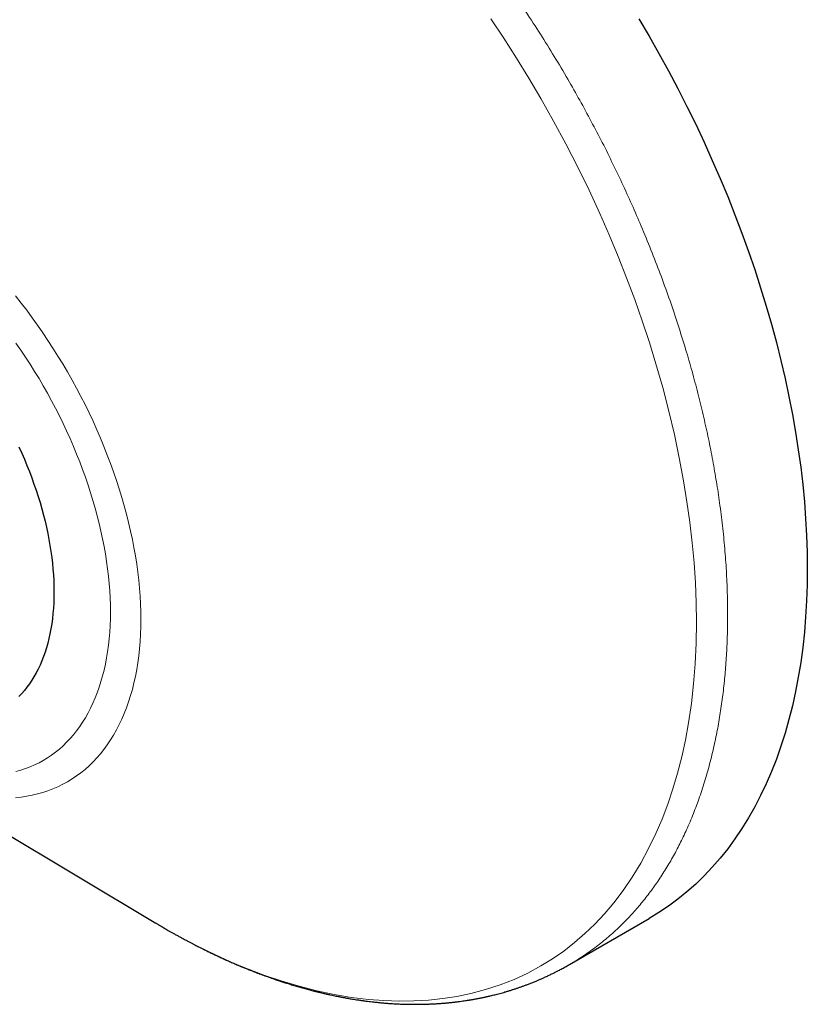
# Model space of a CAD drawing. Header units: millimetres. Extents: x 8 to 1110, y 12 to 672.
# Tile 52 of 61: x 1060 to 1096, y 257 to 302. Entities that reach past the tile are written whole.
import ezdxf

# ---------------------------------------------------------------- set-up
doc = ezdxf.new("R2010")
doc.units = ezdxf.units.MM

msp = doc.modelspace()

# ---------------------------------------------------------------- linework, layer by layer
at = {"color": 7, "linetype": 'Continuous', "lineweight": 30}
for p, q in [((1056.714, 266.216), (1066.447, 260.398)), ((1085.388, 258.504), (1089.038, 260.611))]:
    msp.add_line(p, q, dxfattribs=at)
at = {"color": 8, "linetype": 'Continuous', "lineweight": 0, "flags": 128}
for points in [[(1066.449, 260.401), (1066.881, 260.143), (1067.645, 259.716), (1068.409, 259.316), (1069.171, 258.946), (1069.93, 258.604), (1070.687, 258.292), (1071.439, 258.009), (1072.188, 257.756), (1073.005, 257.512), (1073.815, 257.305), (1074.616, 257.135), (1075.408, 257.003), (1076.19, 256.907), (1076.892, 256.853), (1077.583, 256.829), (1078.264, 256.837), (1078.934, 256.875), (1079.591, 256.945), (1080.237, 257.045), (1080.869, 257.176), (1081.548, 257.356), (1082.21, 257.572), (1082.853, 257.826), (1083.478, 258.115), (1084.082, 258.44), (1084.614, 258.767), (1085.128, 259.123), (1085.625, 259.507), (1086.102, 259.92), (1086.561, 260.361), (1087.001, 260.829), (1087.42, 261.325), (1087.858, 261.9), (1088.271, 262.507), (1088.659, 263.145), (1089.02, 263.813), (1089.355, 264.509), (1089.637, 265.168), (1089.896, 265.848), (1090.132, 266.551), (1090.345, 267.276), (1090.535, 268.021), (1090.702, 268.786), (1090.845, 269.57), (1090.975, 270.454), (1091.076, 271.359), (1091.149, 272.284), (1091.193, 273.228), (1091.207, 274.19), (1091.195, 275.08), (1091.159, 275.982), (1091.099, 276.896), (1091.015, 277.822), (1090.908, 278.758), (1090.776, 279.703), (1090.621, 280.656), (1090.424, 281.714), (1090.198, 282.779), (1089.945, 283.851), (1089.664, 284.928), (1089.355, 286.009), (1089.052, 286.994), (1088.727, 287.98), (1088.38, 288.967), (1088.011, 289.953), (1087.622, 290.937), (1087.213, 291.918), (1086.783, 292.896), (1086.288, 293.967), (1085.77, 295.03), (1085.229, 296.085), (1084.666, 297.131), (1084.082, 298.166), (1083.533, 299.097), (1082.968, 300.018), (1082.387, 300.926), (1081.791, 301.822)], [(1060.013, 289.127), (1060.272, 288.8), (1060.526, 288.468), (1060.777, 288.13), (1061.022, 287.788), (1061.263, 287.441), (1061.5, 287.09), (1061.731, 286.734), (1061.957, 286.374), (1062.178, 286.011), (1062.393, 285.644), (1062.603, 285.274), (1062.808, 284.901), (1063.006, 284.525), (1063.198, 284.147), (1063.385, 283.767), (1063.565, 283.385), (1063.738, 283.001), (1063.905, 282.615), (1064.066, 282.229), (1064.22, 281.841), (1064.367, 281.453), (1064.507, 281.065), (1064.64, 280.677), (1064.766, 280.289), (1064.885, 279.901), (1064.996, 279.514), (1065.1, 279.128), (1065.197, 278.743), (1065.286, 278.36), (1065.368, 277.978), (1065.442, 277.599), (1065.508, 277.221), (1065.567, 276.847), (1065.618, 276.475), (1065.661, 276.106), (1065.696, 275.741), (1065.724, 275.379), (1065.744, 275.021), (1065.755, 274.667), (1065.759, 274.317), (1065.755, 273.972), (1065.744, 273.632), (1065.724, 273.297), (1065.696, 272.967), (1065.661, 272.642), (1065.618, 272.323), (1065.567, 272.01), (1065.508, 271.703), (1065.442, 271.403), (1065.368, 271.109), (1065.286, 270.822), (1065.197, 270.541), (1065.1, 270.268), (1064.996, 270.002), (1064.885, 269.744), (1064.766, 269.493), (1064.64, 269.251), (1064.507, 269.016), (1064.367, 268.789), (1064.22, 268.571), (1064.066, 268.361), (1063.905, 268.16), (1063.738, 267.968), (1063.565, 267.784), (1063.385, 267.61), (1063.198, 267.445), (1063.006, 267.289), (1062.808, 267.142), (1062.603, 267.005), (1062.393, 266.877), (1062.178, 266.759), (1061.957, 266.651), (1061.731, 266.552), (1061.5, 266.464), (1061.263, 266.385), (1061.022, 266.316), (1060.777, 266.258), (1060.526, 266.209), (1060.272, 266.17), (1060.013, 266.142)], [(1060.034, 286.964), (1060.254, 286.647), (1060.47, 286.326), (1060.681, 286.001), (1060.888, 285.672), (1061.09, 285.34), (1061.287, 285.005), (1061.479, 284.667), (1061.665, 284.326), (1061.847, 283.983), (1062.022, 283.637), (1062.193, 283.29), (1062.357, 282.941), (1062.516, 282.59), (1062.668, 282.238), (1062.815, 281.884), (1062.956, 281.531), (1063.09, 281.176), (1063.218, 280.821), (1063.34, 280.466), (1063.455, 280.112), (1063.563, 279.757), (1063.665, 279.404), (1063.76, 279.051), (1063.848, 278.699), (1063.93, 278.349), (1064.005, 278), (1064.072, 277.654), (1064.133, 277.309), (1064.187, 276.967), (1064.233, 276.627), (1064.273, 276.29), (1064.305, 275.956), (1064.33, 275.626), (1064.348, 275.298), (1064.359, 274.975), (1064.362, 274.656), (1064.359, 274.34), (1064.348, 274.029), (1064.33, 273.723), (1064.305, 273.421), (1064.273, 273.125), (1064.233, 272.833), (1064.187, 272.547), (1064.133, 272.267), (1064.072, 271.992), (1064.005, 271.724), (1063.93, 271.461), (1063.848, 271.205), (1063.76, 270.956), (1063.665, 270.713), (1063.563, 270.477), (1063.455, 270.248), (1063.34, 270.026), (1063.218, 269.811), (1063.09, 269.604), (1062.956, 269.405), (1062.815, 269.213), (1062.668, 269.029), (1062.516, 268.854), (1062.357, 268.686), (1062.193, 268.527), (1062.022, 268.376), (1061.847, 268.233), (1061.665, 268.099), (1061.479, 267.974), (1061.287, 267.857), (1061.09, 267.749), (1060.888, 267.65), (1060.681, 267.56), (1060.47, 267.479), (1060.254, 267.407), (1060.034, 267.345)]]:
    msp.add_lwpolyline(points, dxfattribs=at)
at = {"color": 7, "linetype": 'Continuous', "lineweight": 30, "flags": 128}
for points in [[(1088.575, 301.818), (1089.04, 301.028), (1089.492, 300.231), (1089.931, 299.428), (1090.359, 298.619), (1090.773, 297.805), (1091.174, 296.986), (1091.562, 296.162), (1091.936, 295.335), (1092.296, 294.505), (1092.641, 293.673), (1092.973, 292.839), (1093.289, 292.003), (1093.591, 291.167), (1093.877, 290.331), (1094.149, 289.495), (1094.404, 288.66), (1094.644, 287.826), (1094.869, 286.995), (1095.077, 286.166), (1095.269, 285.341), (1095.445, 284.519), (1095.604, 283.702), (1095.747, 282.889), (1095.874, 282.083), (1095.984, 281.282), (1096.077, 280.488), (1096.153, 279.701), (1096.212, 278.922), (1096.254, 278.151), (1096.28, 277.388), (1096.288, 276.635), (1096.28, 275.892), (1096.254, 275.159), (1096.212, 274.437), (1096.153, 273.726), (1096.077, 273.027), (1095.984, 272.341), (1095.874, 271.667), (1095.747, 271.006), (1095.604, 270.358), (1095.445, 269.725), (1095.269, 269.107), (1095.077, 268.503), (1094.869, 267.915), (1094.644, 267.343), (1094.404, 266.786), (1094.149, 266.246), (1093.877, 265.724), (1093.591, 265.218), (1093.289, 264.73), (1092.973, 264.26), (1092.641, 263.808), (1092.296, 263.375), (1091.936, 262.961), (1091.562, 262.566), (1091.174, 262.19), (1090.773, 261.834), (1090.359, 261.498), (1089.931, 261.182), (1089.492, 260.887), (1089.04, 260.612), (1089.038, 260.611)], [(1060.17, 282.21), (1060.297, 281.929), (1060.419, 281.647), (1060.537, 281.364), (1060.649, 281.08), (1060.757, 280.796), (1060.86, 280.512), (1060.957, 280.228), (1061.049, 279.943), (1061.136, 279.659), (1061.218, 279.376), (1061.294, 279.093), (1061.365, 278.812), (1061.43, 278.531), (1061.49, 278.252), (1061.544, 277.974), (1061.593, 277.698), (1061.636, 277.423), (1061.673, 277.151), (1061.705, 276.881), (1061.731, 276.614), (1061.751, 276.349), (1061.765, 276.086), (1061.774, 275.827), (1061.777, 275.571), (1061.774, 275.319), (1061.765, 275.069), (1061.751, 274.824), (1061.731, 274.582), (1061.705, 274.345), (1061.673, 274.111), (1061.636, 273.882), (1061.593, 273.657), (1061.544, 273.437), (1061.49, 273.222), (1061.43, 273.012), (1061.365, 272.806), (1061.294, 272.606), (1061.218, 272.412), (1061.136, 272.223), (1061.049, 272.039), (1060.957, 271.861), (1060.86, 271.689), (1060.757, 271.523), (1060.649, 271.364), (1060.537, 271.21), (1060.419, 271.063), (1060.297, 270.922), (1060.17, 270.788)]]:
    msp.add_lwpolyline(points, dxfattribs=at)
at = {"color": 8, "linetype": 'Continuous', "lineweight": 0}
msp.add_open_spline([(1050.391, 319.127), (1050.576, 319.23), (1050.945, 319.436), (1051.521, 319.706), (1052.112, 319.948), (1052.719, 320.159), (1053.341, 320.339), (1053.977, 320.488), (1054.648, 320.61), (1055.356, 320.701), (1056.101, 320.756), (1056.86, 320.773), (1057.633, 320.752), (1058.393, 320.695), (1059.14, 320.605), (1059.872, 320.487), (1060.612, 320.337), (1061.358, 320.157), (1062.111, 319.945), (1062.87, 319.703), (1063.66, 319.421), (1064.479, 319.097), (1065.328, 318.726), (1066.18, 318.319), (1067.035, 317.877), (1067.864, 317.415), (1068.667, 316.936), (1069.444, 316.446), (1070.219, 315.928), (1070.992, 315.383), (1071.762, 314.812), (1072.528, 314.215), (1073.315, 313.573), (1074.121, 312.882), (1074.945, 312.142), (1075.761, 311.373), (1076.567, 310.577), (1077.339, 309.781), (1078.076, 308.986), (1078.78, 308.198), (1079.472, 307.39), (1080.154, 306.564), (1080.823, 305.721), (1081.48, 304.861), (1082.144, 303.956), (1082.815, 303.004), (1083.488, 302.007), (1084.143, 300.993), (1084.778, 299.965), (1085.375, 298.955), (1085.934, 297.966), (1086.457, 297), (1086.962, 296.025), (1087.448, 295.044), (1087.915, 294.056), (1088.362, 293.063), (1088.804, 292.033), (1089.236, 290.966), (1089.656, 289.863), (1090.05, 288.759), (1090.418, 287.655), (1090.749, 286.586), (1091.045, 285.552), (1091.308, 284.555), (1091.548, 283.563), (1091.765, 282.575), (1091.959, 281.594), (1092.128, 280.619), (1092.279, 279.621), (1092.407, 278.601), (1092.511, 277.56), (1092.584, 276.534), (1092.629, 275.522), (1092.643, 274.556), (1092.63, 273.635), (1092.594, 272.76), (1092.533, 271.9), (1092.448, 271.056), (1092.338, 270.231), (1092.204, 269.423), (1092.041, 268.609), (1091.846, 267.79), (1091.617, 266.971), (1091.359, 266.178), (1091.073, 265.412), (1090.769, 264.697), (1090.45, 264.03), (1090.119, 263.408), (1089.766, 262.812), (1089.391, 262.241), (1088.995, 261.697), (1088.578, 261.179), (1088.127, 260.673), (1087.638, 260.181), (1087.111, 259.708), (1086.561, 259.268), (1085.986, 258.869), (1085.594, 258.615), (1085.389, 258.504), (1085.388, 258.504)], degree=3, knots=[0, 0, 0, 0, 0.009974, 0.019974, 0.029974, 0.039974, 0.049974, 0.059974, 0.069974, 0.080974, 0.091974, 0.102974, 0.113974, 0.124974, 0.134974, 0.144974, 0.154974, 0.164974, 0.174974, 0.184974, 0.194974, 0.205974, 0.216974, 0.227974, 0.238974, 0.249974, 0.259974, 0.269974, 0.279974, 0.289974, 0.299974, 0.309974, 0.319974, 0.330974, 0.341974, 0.352974, 0.363974, 0.374974, 0.384974, 0.394974, 0.404974, 0.414974, 0.424974, 0.434974, 0.444974, 0.455974, 0.466974, 0.477974, 0.488974, 0.499974, 0.509974, 0.519974, 0.529974, 0.539974, 0.549974, 0.559974, 0.569974, 0.580974, 0.591974, 0.602974, 0.613974, 0.624974, 0.634974, 0.644974, 0.654974, 0.664974, 0.674974, 0.684974, 0.694974, 0.705974, 0.716974, 0.727974, 0.738974, 0.749974, 0.759974, 0.769974, 0.779974, 0.789974, 0.799974, 0.809974, 0.819974, 0.830974, 0.841974, 0.852974, 0.863974, 0.874974, 0.884974, 0.894974, 0.904974, 0.914974, 0.924974, 0.934974, 0.944974, 0.955974, 0.966974, 0.977974, 0.988974, 0.999974, 1, 1, 1, 1], dxfattribs=at)
at = {"color": 7, "linetype": 'Continuous', "lineweight": 30}
msp.add_open_spline([(1066.45, 260.396), (1066.468, 260.385), (1066.502, 260.365), (1066.552, 260.336), (1066.596, 260.31), (1066.652, 260.277), (1066.721, 260.236), (1066.808, 260.185), (1066.906, 260.129), (1067.01, 260.069), (1067.118, 260.007), (1067.237, 259.94), (1067.366, 259.868), (1067.501, 259.794), (1067.644, 259.715), (1067.788, 259.638), (1067.927, 259.564), (1068.053, 259.497), (1068.168, 259.438), (1068.27, 259.385), (1068.36, 259.339), (1068.437, 259.3), (1068.503, 259.267), (1068.566, 259.235), (1068.635, 259.201), (1068.734, 259.152), (1068.863, 259.089), (1069.019, 259.013), (1069.183, 258.936), (1069.353, 258.856), (1069.532, 258.774), (1069.718, 258.69), (1069.913, 258.604), (1070.075, 258.534), (1070.197, 258.482), (1070.272, 258.45), (1070.333, 258.424), (1070.38, 258.405), (1070.421, 258.388), (1070.464, 258.37), (1070.519, 258.348), (1070.588, 258.32), (1070.672, 258.286), (1070.771, 258.246), (1070.885, 258.201), (1071.009, 258.153), (1071.173, 258.091), (1071.375, 258.015), (1071.619, 257.926), (1071.816, 257.858), (1071.959, 257.809), (1072.039, 257.782), (1072.108, 257.758), (1072.165, 257.74), (1072.21, 257.725), (1072.251, 257.711), (1072.302, 257.695), (1072.37, 257.673), (1072.455, 257.646), (1072.554, 257.615), (1072.66, 257.582), (1072.771, 257.548), (1072.882, 257.515), (1072.993, 257.483), (1073.104, 257.451), (1073.217, 257.42), (1073.33, 257.388), (1073.44, 257.359), (1073.541, 257.332), (1073.63, 257.309), (1073.698, 257.291), (1073.749, 257.278), (1073.79, 257.268), (1073.836, 257.257), (1073.893, 257.243), (1073.964, 257.226), (1074.046, 257.206), (1074.134, 257.185), (1074.223, 257.165), (1074.329, 257.141), (1074.447, 257.115), (1074.575, 257.088), (1074.69, 257.064), (1074.788, 257.044), (1074.874, 257.028), (1074.948, 257.013), (1075.017, 257), (1075.08, 256.989), (1075.141, 256.978), (1075.211, 256.965), (1075.296, 256.95), (1075.402, 256.932), (1075.52, 256.913), (1075.659, 256.891), (1075.811, 256.869), (1075.976, 256.846), (1076.132, 256.825), (1076.279, 256.807), (1076.427, 256.79), (1076.582, 256.774), (1076.75, 256.757), (1076.924, 256.742), (1077.103, 256.728), (1077.266, 256.717), (1077.41, 256.709), (1077.533, 256.703), (1077.654, 256.697), (1077.779, 256.693), (1077.902, 256.689), (1078.023, 256.686), (1078.139, 256.685), (1078.259, 256.684), (1078.377, 256.684), (1078.487, 256.684), (1078.578, 256.686), (1078.654, 256.687), (1078.722, 256.689), (1078.794, 256.69), (1078.876, 256.693), (1078.965, 256.696), (1079.087, 256.701), (1079.239, 256.709), (1079.416, 256.72), (1079.586, 256.733), (1079.718, 256.744), (1079.815, 256.753), (1079.885, 256.76), (1079.96, 256.768), (1080.045, 256.777), (1080.133, 256.787), (1080.221, 256.797), (1080.324, 256.81), (1080.44, 256.826), (1080.564, 256.844), (1080.672, 256.86), (1080.753, 256.873), (1080.81, 256.882), (1080.85, 256.888), (1080.893, 256.896), (1080.946, 256.905), (1081.01, 256.916), (1081.086, 256.93), (1081.168, 256.945), (1081.253, 256.962), (1081.334, 256.978), (1081.411, 256.994), (1081.483, 257.009), (1081.544, 257.022), (1081.595, 257.033), (1081.639, 257.043), (1081.682, 257.053), (1081.729, 257.064), (1081.793, 257.079), (1081.875, 257.099), (1081.976, 257.124), (1082.086, 257.152), (1082.2, 257.182), (1082.319, 257.215), (1082.447, 257.251), (1082.581, 257.291), (1082.718, 257.333), (1082.851, 257.376), (1082.981, 257.418), (1083.109, 257.462), (1083.24, 257.508), (1083.374, 257.557), (1083.49, 257.601), (1083.588, 257.639), (1083.667, 257.67), (1083.746, 257.702), (1083.823, 257.733), (1083.896, 257.764), (1083.961, 257.791), (1084.019, 257.816), (1084.076, 257.841), (1084.14, 257.869), (1084.215, 257.903), (1084.297, 257.94), (1084.38, 257.978), (1084.463, 258.017), (1084.544, 258.056), (1084.619, 258.093), (1084.685, 258.126), (1084.741, 258.154), (1084.796, 258.182), (1084.859, 258.214), (1084.933, 258.253), (1085.015, 258.296), (1085.103, 258.344), (1085.195, 258.394), (1085.29, 258.447), (1085.356, 258.485), (1085.388, 258.504)], degree=3, knots=[0, 0, 0, 0, 0.002276, 0.004187, 0.006411, 0.009149, 0.012407, 0.016916, 0.022149, 0.027069, 0.032493, 0.038422, 0.044854, 0.05179, 0.058727, 0.066316, 0.073271, 0.079591, 0.085277, 0.090424, 0.09491, 0.098735, 0.101899, 0.104781, 0.108212, 0.112223, 0.119542, 0.127325, 0.135391, 0.143744, 0.152487, 0.161663, 0.171271, 0.181224, 0.185644, 0.189365, 0.192386, 0.194709, 0.196334, 0.198411, 0.2011, 0.204403, 0.208622, 0.213546, 0.219174, 0.225448, 0.232012, 0.243461, 0.255549, 0.268275, 0.272704, 0.27681, 0.280261, 0.283057, 0.285198, 0.287041, 0.289197, 0.29281, 0.297075, 0.301992, 0.307489, 0.313056, 0.318593, 0.324101, 0.32958, 0.335289, 0.340964, 0.346594, 0.351735, 0.35618, 0.35993, 0.362059, 0.363891, 0.366076, 0.368952, 0.372519, 0.376695, 0.381352, 0.385853, 0.390143, 0.397281, 0.403749, 0.409546, 0.414691, 0.418712, 0.422467, 0.425957, 0.429182, 0.432141, 0.435261, 0.439774, 0.445195, 0.45144, 0.457728, 0.466455, 0.474878, 0.482901, 0.490415, 0.497512, 0.505694, 0.514451, 0.523541, 0.532856, 0.542153, 0.548939, 0.555236, 0.561417, 0.567956, 0.574852, 0.580821, 0.586962, 0.593275, 0.599708, 0.605592, 0.610721, 0.614221, 0.617638, 0.621513, 0.625852, 0.630653, 0.635805, 0.645541, 0.655071, 0.664314, 0.672856, 0.676444, 0.680046, 0.684144, 0.688771, 0.693746, 0.698546, 0.703137, 0.710671, 0.717556, 0.723576, 0.728649, 0.730928, 0.73295, 0.735237, 0.73816, 0.741719, 0.745885, 0.750764, 0.755475, 0.760018, 0.764393, 0.768479, 0.771998, 0.774786, 0.777067, 0.779369, 0.782022, 0.785028, 0.790153, 0.796016, 0.802259, 0.808798, 0.815633, 0.822541, 0.83093, 0.838737, 0.846388, 0.853935, 0.861413, 0.868999, 0.876896, 0.885081, 0.889723, 0.894395, 0.899097, 0.903825, 0.908252, 0.91215, 0.915519, 0.918647, 0.922546, 0.927133, 0.932239, 0.937334, 0.942379, 0.947375, 0.952109, 0.956166, 0.959537, 0.962748, 0.966822, 0.971783, 0.977265, 0.983007, 0.988705, 0.994367, 1, 1, 1, 1], dxfattribs=at)

doc.saveas('drawing.dxf')
